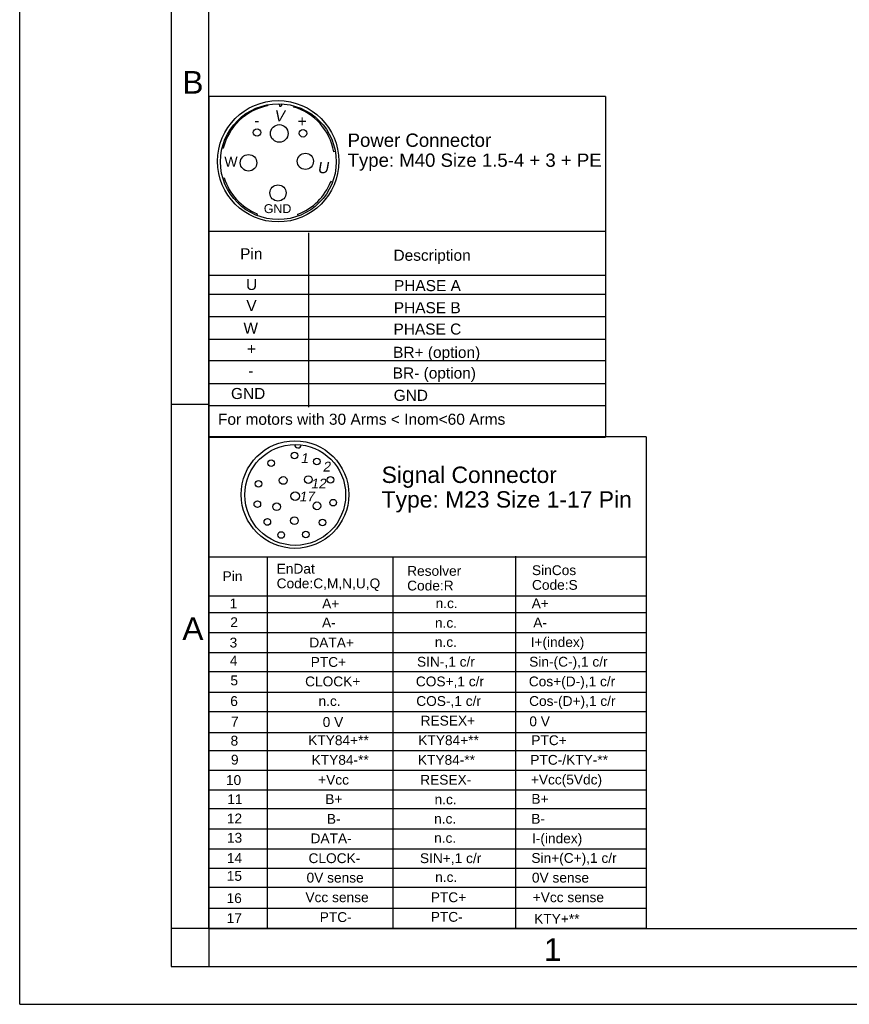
# Model space of a CAD drawing. Header units: millimetres. Extents: x 0 to 420, y 0 to 297.
# Tile 1 of 42: x 0 to 110, y 0 to 130. Entities that reach past the tile are written whole.
import ezdxf

# ---------------------------------------------------------------- set-up
doc = ezdxf.new("R2010")
doc.units = ezdxf.units.MM
doc.header["$LTSCALE"] = 23.1
doc.layers.get('0').update_dxf_attribs({"linetype": 'CONTINUOUS'})
doc.layers.add('DETAIL', color=7, linetype='CONTINUOUS')
doc.styles.get("Standard").update_dxf_attribs({"font": 'arial.ttf'})
doc.styles.add('TEXTSTYLE_2', font='arial.ttf')

# ---------------------------------------------------------------- blocks, each defined once
blk = doc.blocks.new('POWER_4PINS_BL2', base_point=(51.19, 97.43))
at = {"layer": 'DETAIL', "color": 2, "linetype": 'CONTINUOUS'}
for p, q in [((25, 119.93), (25, 74.93)), ((77.38, 119.93), (25, 119.93)), ((77.38, 119.93), (77.38, 74.93)), ((32.71, 118.81), (32.74, 118.67)), ((34.27, 118.95), (34.33, 118.62)), ((34.33, 118.62), (34.56, 118.61)), ((34.62, 118.94), (34.56, 118.61)), ((36.22, 118.67), (36.18, 118.51)), ((26.74, 113.15), (26.9, 113.09)), ((26.83, 109.14), (27.02, 109.17)), ((41.32, 108.59), (41.09, 108.68)), ((31.32, 104.2), (31.41, 104.42)), ((36.78, 104.11), (36.73, 104.37)), ((25, 102.1), (77.38, 102.1)), ((38.16, 101.9), (38.16, 78.88)), ((25, 96.31), (77.38, 96.31)), ((25, 93.82), (77.38, 93.82)), ((25, 90.83), (77.38, 90.83)), ((25, 87.86), (77.38, 87.86)), ((25, 85.06), (77.38, 85.06)), ((25, 81.98), (77.38, 81.98)), ((25, 79.08), (77.38, 79.08)), ((25, 74.93), (77.38, 74.93))]:
    blk.add_line(p, q, dxfattribs=at)
at = {"layer": 'DETAIL', "color": 7, "linetype": 'CONTINUOUS'}
blk.add_line((41.7, 112.63), (41.48, 112.59), dxfattribs=at)
at = {"layer": 'DETAIL', "color": 2, "linetype": 'CONTINUOUS'}
for centre, radius in [((34.14, 111.35), 8.01), ((34.17, 111.3), 7.65), ((34.29, 115.03), 1.16), ((31.35, 115.16), 0.491), ((37.43, 115.05), 0.491), ((30.23, 111.15), 1.09), ((37.74, 111.35), 1.07), ((34.12, 107.17), 1.07)]:
    blk.add_circle(centre, radius, dxfattribs=at)
for start, end in [(100.8412, 166.4757), (9.6077, 74.0985), (197.0414, 248.2736), (290.3634, 338.9612)]:
    blk.add_arc((34.14, 111.35), 7.45, start, end, dxfattribs=at)
at = {"layer": 'DETAIL', "color": 2, "linetype": 'CONTINUOUS', "oblique": 10}
for s, p in [('V', (33.6, 116.62)), ('U', (39.31, 109.78))]:
    blk.add_text(s, height=1.46, dxfattribs=at).set_placement(p)
at = {"layer": 'DETAIL', "color": 2, "linetype": 'CONTINUOUS'}
for s, height, p in [('+', 1.46, (36.73, 115.93)), ('-', 1.46, (30.99, 116.03)), ('Power Connector', 1.757, (43.32, 113.26)), ('W', 1.32, (27.04, 110.62)), ('Type: M40 Size 1.5-4 + 3 + PE', 1.757, (43.32, 110.62)), ('GND', 1.171, (32.25, 104.51)), ('Pin', 1.46, (29.12, 98.4)), ('Description', 1.4597, (49.38, 98.21)), ('U', 1.46, (29.9, 94.35)), ('PHASE A', 1.46, (49.44, 94.2)), ('V', 1.46, (29.94, 91.56)), ('PHASE B', 1.46, (49.42, 91.28)), ('W', 1.46, (29.56, 88.59)), ('PHASE C', 1.46, (49.38, 88.46)), ('+', 1.46, (30.03, 85.85)), ('BR+ (option)', 1.4597, (49.33, 85.39)), ('-', 1.46, (30.18, 82.97)), ('BR- (option)', 1.4597, (49.28, 82.66)), ('GND', 1.46, (27.91, 79.95)), ('GND', 1.46, (49.4, 79.71)), ('For motors with 30 Arms < Inom<60 Arms', 1.4641, (26.19, 76.55))]:
    blk.add_text(s, height=height, dxfattribs=at).set_placement(p)
blk = doc.blocks.new('17PINS_BL6', base_point=(53.89, 42.44))
at = {"layer": 'DETAIL', "color": 2, "linetype": 'CONTINUOUS'}
for p, q in [((25, 74.94), (25, 9.94)), ((82.77, 74.94), (25, 74.94)), ((82.77, 74.94), (82.77, 10.01)), ((25, 59.11), (82.77, 59.11)), ((32.71, 59.11), (32.71, 10.01)), ((49.3, 59.11), (49.3, 10.01)), ((65.49, 59.18), (65.49, 10.01)), ((25, 53.97), (82.77, 53.97)), ((25, 51.76), (82.77, 51.76)), ((25, 49.1), (82.77, 49.1)), ((25, 46.47), (82.77, 46.47)), ((25, 43.98), (82.77, 43.98)), ((25, 41.25), (82.77, 41.25)), ((25, 38.67), (82.77, 38.67)), ((25, 35.92), (82.77, 35.92)), ((25, 33.51), (82.77, 33.51)), ((25, 30.93), (82.77, 30.93)), ((25, 28.34), (82.77, 28.34)), ((82.77, 25.81), (25, 25.81)), ((25, 23.19), (82.77, 23.19)), ((25, 20.55), (82.77, 20.55)), ((25, 18), (82.77, 18)), ((25, 15.47), (82.77, 15.47)), ((25, 12.69), (82.77, 12.69)), ((82.7, 10.01), (25, 10.01))]:
    blk.add_line(p, q, dxfattribs=at)
for centre, radius in [((36.37, 67.33), 7.11), ((36.4, 67.28), 6.66), ((36.3, 72.48), 0.436), ((33.21, 71.48), 0.436), ((39.25, 71.7), 0.436), ((31.55, 68.76), 0.436), ((34.81, 69.19), 0.509), ((38.14, 69.31), 0.509), ((41.07, 69.26), 0.436), ((36.39, 67.12), 0.557), ((31.4, 66.07), 0.436), ((39.27, 65.84), 0.509), ((41.43, 66.26), 0.436), ((33.95, 65.72), 0.509), ((32.72, 63.71), 0.436), ((36.3, 63.88), 0.509), ((40.02, 63.64), 0.436), ((34.56, 61.99), 0.436), ((37.81, 62.06), 0.436)]:
    blk.add_circle(centre, radius, dxfattribs=at)
blk.add_arc((36.76, 73.93), 0.436, 178.7834, 355.0273, dxfattribs=at)
at = {"layer": 'DETAIL', "color": 2, "linetype": 'CONTINUOUS', "oblique": 10}
for s, height, p in [('1', 1.3, (37.1, 71.48)), ('2', 1.3, (40.03, 70.37)), ('12', 1.296, (38.45, 68.13)), ('17', 1.296, (36.91, 66.42))]:
    blk.add_text(s, height=height, dxfattribs=at).set_placement(p)
at = {"layer": 'DETAIL', "color": 2, "linetype": 'CONTINUOUS'}
for s, height, p in [('Signal Connector', 2.1601, (47.82, 68.86)), ('Type: M23 Size 1-17 Pin', 2.1601, (47.82, 65.61)), ('Pin', 1.296, (26.81, 55.89)), ('EnDat', 1.296, (33.95, 56.89)), ('Resolver', 1.296, (51.19, 56.6)), ('SinCos', 1.296, (67.68, 56.69)), ('Code:C,M,N,U,Q', 1.2961, (33.95, 54.95)), ('Code:R', 1.296, (51.19, 54.66)), ('Code:S', 1.296, (67.68, 54.75)), ('1', 1.3, (27.74, 52.3)), ('A+', 1.296, (39.96, 52.29)), ('A+', 1.296, (67.64, 52.31)), ('n.c.', 1.296, (54.95, 52.33)), ('2', 1.3, (27.82, 49.82)), ('A-', 1.296, (39.94, 49.78)), ('A-', 1.296, (67.85, 49.78)), ('n.c.', 1.296, (54.86, 49.74)), ('3', 1.3, (27.73, 47.13)), ('DATA+', 1.296, (38.27, 47.13)), ('n.c.', 1.296, (54.85, 47.21)), ('I+(index)', 1.296, (67.5, 47.19)), ('4', 1.3, (27.77, 44.75)), ('PTC+', 1.296, (38.45, 44.57)), ('SIN-,1 c/r', 1.296, (52.49, 44.6)), ('Sin-(C-),1 c/r', 1.2961, (67.31, 44.6)), ('5', 1.3, (27.84, 42.13)), ('CLOCK+', 1.296, (37.71, 42)), ('COS+,1 c/r', 1.296, (52.34, 42)), ('Cos+(D-),1 c/r', 1.2961, (67.26, 42)), ('6', 1.3, (27.82, 39.4)), ('n.c.', 1.296, (39.48, 39.41)), ('COS-,1 c/r', 1.296, (52.39, 39.41)), ('Cos-(D+),1 c/r', 1.2961, (67.3, 39.41)), ('7', 1.3, (27.91, 36.68)), ('0 V', 1.296, (40.03, 36.64)), ('RESEX+', 1.296, (52.97, 36.82)), ('0 V', 1.296, (67.33, 36.73)), ('8', 1.3, (27.86, 34.17)), ('KTY84+**', 1.296, (38.12, 34.23)), ('KTY84+**', 1.296, (52.66, 34.23)), ('PTC+', 1.296, (67.59, 34.23)), ('9', 1.3, (27.91, 31.66)), ('KTY84-**', 1.296, (38.57, 31.64)), ('KTY84-**', 1.296, (52.61, 31.64)), ('PTC-/KTY-**', 1.2961, (67.46, 31.64)), ('10', 1.296, (27.25, 28.97)), ('+Vcc', 1.296, (39.43, 29.01)), ('RESEX-', 1.296, (52.92, 29.01)), ('+Vcc(5Vdc)', 1.296, (67.53, 29.04)), ('11', 1.296, (27.42, 26.44)), ('B+', 1.296, (40.37, 26.45)), ('n.c.', 1.296, (54.81, 26.41)), ('B+', 1.296, (67.6, 26.49)), ('12', 1.296, (27.37, 23.9)), ('B-', 1.296, (40.58, 23.84)), ('n.c.', 1.296, (54.75, 23.86)), ('B-', 1.296, (67.59, 23.86)), ('13', 1.296, (27.38, 21.35)), ('DATA-', 1.296, (38.43, 21.27)), ('n.c.', 1.296, (54.75, 21.33)), ('I-(index)', 1.296, (67.68, 21.27)), ('14', 1.296, (27.37, 18.67)), ('CLOCK-', 1.296, (38.16, 18.65)), ('SIN+,1 c/r', 1.296, (52.88, 18.65)), ('Sin+(C+),1 c/r', 1.2961, (67.6, 18.68)), ('15', 1.296, (27.36, 16.31)), ('0V sense', 1.296, (37.9, 16.08)), ('n.c.', 1.296, (54.89, 16.16)), ('0V sense', 1.296, (67.67, 16.08)), ('16', 1.296, (27.33, 13.37)), ('Vcc sense', 1.296, (37.75, 13.49)), ('PTC+', 1.296, (54.31, 13.49)), ('+Vcc sense', 1.296, (67.78, 13.49)), ('17', 1.296, (27.35, 10.74)), ('PTC-', 1.296, (39.64, 10.87)), ('PTC-', 1.296, (54.31, 10.9)), ('KTY+**', 1.296, (67.97, 10.64))]:
    blk.add_text(s, height=height, dxfattribs=at).set_placement(p)

msp = doc.modelspace()

# ---------------------------------------------------------------- linework, layer by layer
at = {"color": 2, "linetype": 'CONTINUOUS'}
for p, q in [((0, 0), (0, 297)), ((20, 292), (20, 5)), ((20, 79.25), (25, 79.25)), ((25, 10), (20, 10)), ((25, 10), (25, 5)), ((20, 5), (415, 5)), ((0, 0), (232.75, 0))]:
    msp.add_line(p, q, dxfattribs=at)
at = {"color": 7, "linetype": 'CONTINUOUS'}
for q in [(25, 287), (410, 10)]:
    msp.add_line((25, 10), q, dxfattribs=at)

# ---------------------------------------------------------------- block references
at = {"layer": 'DETAIL', "color": 2, "linetype": 'CONTINUOUS'}
for name, p in [('POWER_4PINS_BL2', (51.19032, 97.42819)), ('17PINS_BL6', (53.88559, 42.44033))]:
    msp.add_blockref(name, p, dxfattribs=at)

# ---------------------------------------------------------------- texts
at = {"color": 2, "linetype": 'CONTINUOUS', "char_height": 3, "attachment_point": 1, "line_spacing_factor": 0.9, "style": 'TEXTSTYLE_2'}
for s, insert, width in [('B', (21.4816, 123.27986), 2.7881041), ('A', (21.4816, 51.11363), 2.7881041), ('1', (69.23353, 8.72631), 2.330855)]:
    msp.add_mtext(s, dxfattribs=dict(at, insert=insert, width=width))

doc.saveas('drawing.dxf')
